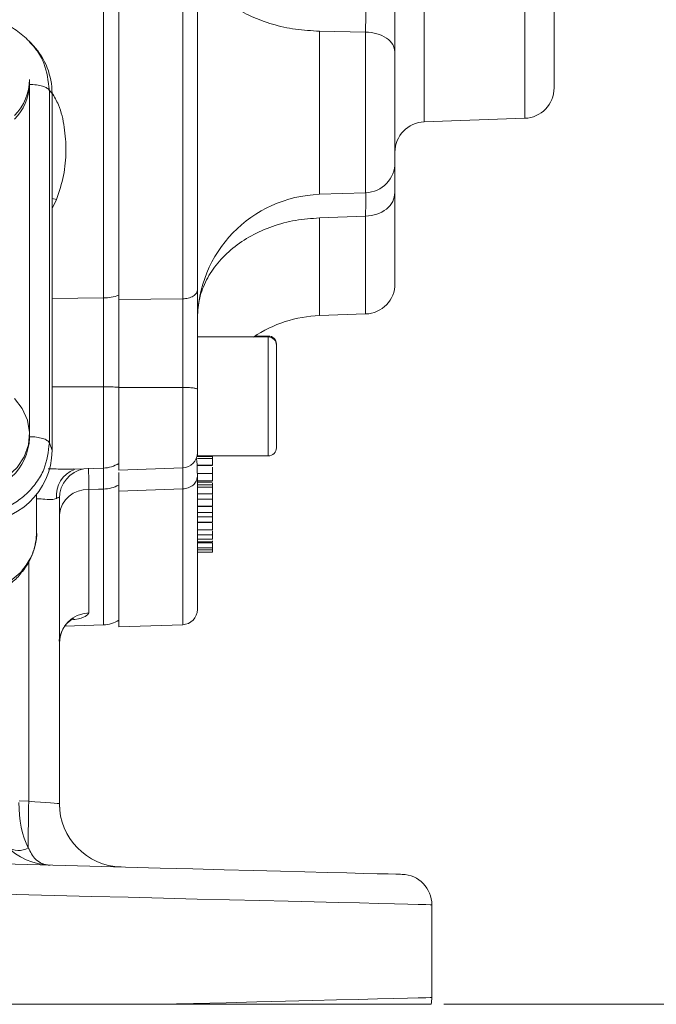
# Model space of a CAD drawing. Header units: inches. Extents: x 0.3 to 33.9, y 0.2 to 21.6.
# Tile 12 of 23: x 25.2 to 27.7, y 5 to 8.9. Entities that reach past the tile are written whole.
import ezdxf

# ---------------------------------------------------------------- set-up
doc = ezdxf.new("R2010")
doc.units = ezdxf.units.IN
doc.header["$MEASUREMENT"] = 0
doc.layers.add('SLD-0', color=7, linetype='Continuous', lineweight=15)
doc.styles.add('SLDTEXTSTYLE0', font='TXT', dxfattribs={"width": 0.75})
doc.dimstyles.new('SLDDIMSTYLE0', dxfattribs={"dimtxt": 0.25, "dimasz": 0.13, "dimexe": 0, "dimexo": 0.0625, "dimgap": 0.0625, "dimtad": 0, "dimtih": 1, "dimtoh": 1, "dimrnd": 1e-09, "dimzin": 12, "dimdsep": 46, "dimtxsty": 'SLDTEXTSTYLE0', "dimsah": 1, "dimcen": 0.09, "dimadec": 0, "dimazin": 3, "dimtfac": 1, "dimtofl": 0, "dimtmove": 0, "dimatfit": 3, "dimfxl": 1, "dimfrac": 2, "dimtolj": 1, "dimtzin": 12, "dimarcsym": 0})

# ---------------------------------------------------------------- blocks, each defined once
blk = doc.blocks.new('_D_10')
at = {"layer": 'SLD-0'}
for p, q in [((27.2357, 11.2786), (29.0613, 11.2786)), ((28.9363, 11.2786), (28.9363, 8.5626)), ((28.4572, 8.1886), (28.4064, 8.1886)), ((28.4064, 8.1886), (28.4064, 7.7917)), ((29.4154, 8.1886), (29.4662, 8.1886)), ((29.4662, 8.1886), (29.4662, 7.7917)), ((28.4064, 7.7917), (28.4572, 7.7917)), ((29.4662, 7.7917), (29.4154, 7.7917)), ((28.9363, 5.0249), (28.9363, 7.7409)), ((26.866, 5.0249), (29.0613, 5.0249))]:
    blk.add_line(p, q, dxfattribs=at)
for points in [[(28.9363, 11.2786), (28.9163, 11.1486), (28.9563, 11.1486)], [(28.9363, 5.0249), (28.9563, 5.1549), (28.9163, 5.1549)]]:
    blk.add_solid(points, dxfattribs=at)
at = {"layer": 'SLD-0', "char_height": 0.25, "attachment_point": 1, "style": 'SLDTEXTSTYLE0'}
for s, insert in [('6.25', (28.5114, 8.5616, -2.4475)), ('158.8', (28.5206, 8.114, -2.4475))]:
    blk.add_mtext(s, dxfattribs=dict(at, insert=insert))
blk = doc.blocks.new('_D_11')
at = {"layer": 'SLD-0'}
for p, q in [((23.369, 12.6045), (30.951, 12.6045)), ((30.826, 12.6045), (30.826, 9.2256)), ((30.3469, 8.8515), (30.2962, 8.8515)), ((30.2962, 8.8515), (30.2962, 8.4547)), ((31.3051, 8.8515), (31.3559, 8.8515)), ((31.3559, 8.8515), (31.3559, 8.4547)), ((30.2962, 8.4547), (30.3469, 8.4547)), ((31.3559, 8.4547), (31.3051, 8.4547)), ((30.826, 5.0249), (30.826, 8.4039)), ((26.866, 5.0249), (30.951, 5.0249))]:
    blk.add_line(p, q, dxfattribs=at)
for points in [[(30.826, 12.6045), (30.806, 12.4745), (30.846, 12.4745)], [(30.826, 5.0249), (30.846, 5.1549), (30.806, 5.1549)]]:
    blk.add_solid(points, dxfattribs=at)
at = {"layer": 'SLD-0', "char_height": 0.25, "attachment_point": 1, "style": 'SLDTEXTSTYLE0'}
for s, insert in [('7.58', (30.4012, 9.2246, -2.4475)), ('192.5', (30.4104, 8.7769, -2.4475))]:
    blk.add_mtext(s, dxfattribs=dict(at, insert=insert))

msp = doc.modelspace()

# ---------------------------------------------------------------- linework, layer by layer
at = {"color": 7, "linetype": 'Continuous', "lineweight": 15}
for p, q in [((25.5232, 7.8117), (25.5232, 11.2374)), ((25.5835, 11.239), (25.5835, 7.8054)), ((25.8356, 11.2364), (25.8356, 7.808)), ((26.5577, 8.8609), (26.376, 8.864)), ((25.2342, 8.8183), (25.2292, 8.824)), ((25.2467, 8.8067), (25.2353, 8.8193)), ((25.231, 8.6594), (25.231, 8.6737)), ((25.2309, 8.6542), (25.231, 8.6594)), ((25.3096, 7.2406), (25.3096, 8.6305)), ((25.32, 8.619), (25.3096, 8.6305)), ((25.32, 7.2098), (25.32, 8.619)), ((26.7893, 8.5067), (27.1857, 8.5205)), ((26.376, 8.2207), (26.5577, 8.227)), ((26.5577, 8.1339), (26.376, 8.1275)), ((25.8356, 7.808), (25.5835, 7.8054)), ((26.376, 7.7422), (26.5577, 7.7486)), ((26.1735, 7.6577), (25.8935, 7.6577)), ((25.8935, 7.1887), (25.8935, 7.6577)), ((26.1735, 7.6616), (26.1208, 7.6616)), ((25.8356, 7.4589), (25.5835, 7.4588)), ((25.5835, 7.4588), (25.5835, 7.1323)), ((25.231, 7.259), (25.231, 7.2734)), ((25.32, 7.2098), (25.3096, 7.2406)), ((25.8935, 7.1887), (26.1735, 7.1887)), ((25.9535, 7.1867), (25.8935, 7.1867)), ((25.9535, 7.1785), (25.8935, 7.1785)), ((25.9535, 7.1521), (25.8935, 7.1521)), ((25.8935, 7.1508), (25.9535, 7.1508)), ((25.4064, 7.1364), (25.5232, 7.1405)), ((25.5835, 7.1323), (25.8356, 7.1411)), ((25.8935, 7.12), (25.8935, 7.1077)), ((25.8935, 7.1187), (25.9535, 7.1187)), ((25.5835, 7.0733), (25.5835, 7.0496)), ((25.8935, 7.0906), (25.9535, 7.0906)), ((25.8935, 7.0852), (25.9535, 7.0852)), ((25.9535, 7.0746), (25.8935, 7.0746)), ((25.9535, 7.0763), (25.9535, 7.0814)), ((25.259, 7.0365), (25.259, 7.0277)), ((25.4648, 7.0559), (25.4648, 6.5691)), ((25.8356, 7.0584), (25.5835, 7.0496)), ((25.5835, 7.0496), (25.5835, 6.5137)), ((25.9535, 7.0646), (25.8935, 7.0646)), ((25.9535, 7.0392), (25.8935, 7.0392)), ((25.8935, 7.0388), (25.9535, 7.0388)), ((25.9535, 7.018), (25.9535, 7.0367)), ((25.259, 6.8875), (25.259, 7.0277)), ((25.349, 7.0213), (25.349, 5.8166)), ((25.8935, 7.018), (25.9535, 7.018)), ((25.8935, 6.9904), (25.9535, 6.9904)), ((25.8935, 6.9899), (25.9535, 6.9899)), ((25.9535, 6.9892), (25.8935, 6.9892)), ((25.8935, 6.9655), (25.9535, 6.9655)), ((25.9535, 6.9655), (25.9535, 6.9881)), ((25.8935, 6.948), (25.9535, 6.948)), ((25.9535, 6.9273), (25.8935, 6.9273)), ((25.9535, 6.9254), (25.8935, 6.9254)), ((25.8935, 6.8967), (25.9535, 6.8967)), ((25.8935, 6.8767), (25.9535, 6.8767)), ((25.9535, 6.9), (25.9535, 6.9021)), ((25.9535, 6.8598), (25.8935, 6.8598)), ((25.8935, 6.8495), (25.9535, 6.8495)), ((25.8935, 6.8462), (25.9535, 6.8462)), ((25.9535, 6.8259), (25.8935, 6.8259)), ((25.9535, 6.8177), (25.8935, 6.8177)), ((25.9535, 6.8087), (25.8935, 6.8087)), ((25.1323, 6.6753), (25.194, 6.7268)), ((25.3706, 6.5162), (25.5232, 6.5215)), ((25.5835, 6.5137), (25.8356, 6.5225)), ((25.1896, 5.8271), (25.2283, 5.8261)), ((26.819, 5.4176), (26.819, 5.0514)), ((25.7424, 5.0249), (24.8713, 5.0249))]:
    msp.add_line(p, q, dxfattribs=at)
at = {"color": 8, "linetype": 'Continuous', "lineweight": 15}
for p, q in [((26.7893, 10.4305), (26.7893, 8.5067)), ((27.1857, 10.4216), (27.1857, 8.5205)), ((26.376, 8.864), (26.376, 8.2207)), ((26.5577, 8.227), (26.5577, 8.8609)), ((25.2308, 7.2817), (25.2308, 8.651)), ((25.3379, 8.1995), (25.32, 8.1643)), ((26.376, 8.1275), (26.376, 7.7422)), ((26.5577, 7.7486), (26.5577, 8.1339)), ((25.32, 7.8095), (25.5232, 7.8117)), ((26.1735, 7.6577), (26.1735, 7.6616)), ((26.1735, 7.1887), (26.1735, 7.6577)), ((25.5232, 7.4615), (25.32, 7.4615)), ((25.5232, 7.1405), (25.5232, 7.4615)), ((25.8356, 7.4589), (25.8356, 7.1411)), ((25.5232, 6.5215), (25.5232, 7.0579)), ((25.8356, 7.0584), (25.8356, 6.5225)), ((25.2283, 5.8261), (25.2283, 6.7723))]:
    msp.add_line(p, q, dxfattribs=at)
at = {"color": 8, "linetype": 'Continuous', "lineweight": 15, "flags": 128}
for points in [[(25.3379, 8.1995), (25.3208, 8.2038), (25.32, 8.204)], [(25.194, 6.7268), (25.1961, 6.7245), (25.1963, 6.7241)]]:
    msp.add_lwpolyline(points, dxfattribs=at)
at = {"color": 7, "linetype": 'Continuous', "lineweight": 15, "flags": 128}
for points in [[(24.854, 7.1185), (24.8968, 7.0897), (24.9455, 7.071), (24.9977, 7.0635), (25.0502, 7.0674), (25.1004, 7.0827), (25.1453, 7.1084), (25.1826, 7.1433), (25.2102, 7.1852), (25.2266, 7.232), (25.2308, 7.2811), (25.2227, 7.3298), (25.2027, 7.3753), (25.1719, 7.4153)], [(25.5232, 7.0579), (25.5032, 7.0572), (25.4648, 7.0559)], [(25.2283, 5.8261), (25.2521, 5.8242), (25.2748, 5.8224), (25.2957, 5.8208), (25.3139, 5.8193), (25.3288, 5.8182), (25.3399, 5.8173), (25.3467, 5.8168), (25.349, 5.8166)], [(24.8713, 5.5855), (25.0238, 5.5816), (25.1749, 5.5776), (25.3237, 5.5737), (25.4692, 5.5699), (25.6104, 5.5662), (25.7464, 5.5626), (25.8763, 5.5592), (25.9992, 5.556), (26.1143, 5.553), (26.221, 5.5502), (26.3183, 5.5477), (26.4058, 5.5454), (26.4829, 5.5433), (26.5489, 5.5416), (26.6036, 5.5402), (26.6465, 5.5391), (26.6773, 5.5383), (26.6959, 5.5378), (26.7021, 5.5376)], [(26.819, 5.4176), (26.813, 5.4178), (26.7952, 5.4182), (26.7655, 5.419), (26.7243, 5.42), (26.6717, 5.4213), (26.6081, 5.4228), (26.5338, 5.4247), (26.4492, 5.4267), (26.355, 5.4291), (26.2516, 5.4316), (26.1396, 5.4344), (26.0198, 5.4373), (25.8928, 5.4404), (25.7595, 5.4437), (25.6205, 5.4471), (25.4767, 5.4507), (25.329, 5.4543), (25.1783, 5.458), (25.0254, 5.4618), (24.8713, 5.4656)], [(25.7424, 5.0249), (25.8777, 5.0283), (26.0066, 5.0314), (26.1282, 5.0344), (26.2419, 5.0372), (26.347, 5.0398), (26.4428, 5.0422), (26.5288, 5.0443), (26.6044, 5.0462), (26.6691, 5.0478), (26.7226, 5.0491), (26.7646, 5.0501), (26.7947, 5.0508), (26.8129, 5.0513), (26.819, 5.0514)]]:
    msp.add_lwpolyline(points, dxfattribs=at)
at = {"color": 7, "linetype": 'Continuous', "lineweight": 15}
for centre, radius, start, end in [((25.0291, 8.6746), 0.2019, 315.0052, 359.767), ((25.0279, 8.6608), 0.2031, 315.1301, 357.2496), ((27.1815, 8.6404), 0.12, 272, 0), ((26.7935, 8.3867), 0.12, 92, 180), ((26.5535, 8.3469), 0.12, 272, 0), ((26.3935, 7.721), 0.5, 92, 180), ((26.5535, 7.8685), 0.12, 272, 0), ((25.5207, 8.001), 0.1893, 270.7384, 289.3568), ((26.3935, 7.2425), 0.5, 92, 123.8721), ((26.1735, 7.6296), 0.032, 0, 90), ((26.1735, 7.6257), 0.032, 0, 90), ((25.5215, 6.6748), 0.7868, 85.4841, 89.881), ((25.0129, 7.2669), 0.2182, 266.7037, 357.9341), ((25.8335, 7.2011), 0.06, 272, 0), ((26.1735, 7.2207), 0.032, 270, 0), ((25.519, 7.2604), 0.12, 272, 302.5136), ((25.5198, 7.1969), 0.139, 271.378, 297.2493), ((25.4584, 6.946), 0.11, 86.6799, 174.0954), ((25.4679, 6.4502), 0.1189, 91.5047, 179.541), ((25.8335, 6.5825), 0.06, 272, 0), ((25.519, 6.6414), 0.12, 272, 302.5136), ((25.319, 5.8239), 0.25, 180, 268.5), ((30.433, 5.6776), 5.2068, 178.3662, 180.3831), ((25.599, 5.8166), 0.25, 180, 268.5), ((25.187, 5.705), 0.0736, 234.6855, 302.3147), ((26.699, 5.4176), 0.12, 0, 88.5), ((26.699, 5.0514), 0.12, 347.2426, 0)]:
    msp.add_arc(centre, radius, start, end, dxfattribs=at)
at = {"color": 8, "linetype": 'Continuous', "lineweight": 15}
for centre, radius, start, end in [((25.4478, 7.0313), 0.111, 110.7597, 185.2596), ((25.4681, 7.0207), 0.1192, 100.7882, 179.7509)]:
    msp.add_arc(centre, radius, start, end, dxfattribs=at)
at = {"color": 7, "linetype": 'Continuous', "lineweight": 15}
for centre, major_axis, ratio, start_param, end_param in [((25.0011, 8.6101), (0.313, 0.0656), 0.927683, 6.091166, 6.782759), ((25.0011, 7.2188), (0.313, -0.0656), 0.927683, 4.934566, 6.475204), ((25.319, 5.8239), (0.0065, 0.2499), 0.517444, 1.596976, 2.39489)]:
    msp.add_ellipse(centre, major_axis=major_axis, ratio=ratio, start_param=start_param, end_param=end_param, dxfattribs=at)
for points, knots in [([(25.8935, 11.2022), (25.8935, 11.1224), (25.8935, 10.9614), (25.8935, 10.6994), (25.8935, 10.4217), (25.8935, 10.1298), (25.8935, 9.8281), (25.8935, 9.5218), (25.8935, 9.2155), (25.8935, 8.9138), (25.8935, 8.6221), (25.8935, 8.3446), (25.8935, 8.0829), (25.8935, 7.922), (25.8935, 7.8423)], [0, 0, 0, 0, 0.079937, 0.161332, 0.244098, 0.328859, 0.414198, 0.5, 0.585797, 0.671136, 0.755901, 0.838663, 0.920061, 1, 1, 1, 1]), ([(27.3015, 10.3144), (27.3015, 10.2914), (27.3015, 10.2445), (27.3015, 10.1479), (27.3015, 10.0324), (27.3015, 9.8996), (27.3015, 9.7557), (27.3015, 9.6072), (27.3015, 9.4606), (27.3015, 9.3192), (27.3015, 9.183), (27.3015, 9.0527), (27.3015, 8.932), (27.3015, 8.8271), (27.3015, 8.7429), (27.3015, 8.6832), (27.3015, 8.6469), (27.3015, 8.6426), (27.3015, 8.6405)], [0, 0, 0, 0, 0.059446, 0.121453, 0.185292, 0.250088, 0.314884, 0.378723, 0.440729, 0.500175, 0.559621, 0.621628, 0.685467, 0.750263, 0.815059, 0.878898, 0.940904, 1, 1, 1, 1]), ([(26.5577, 8.8609), (26.5577, 8.8803), (26.5579, 8.9165), (26.5581, 8.9852), (26.5581, 9.0486), (26.5581, 9.1039), (26.558, 9.1373), (26.5579, 9.175), (26.5578, 9.2156), (26.5577, 9.2471), (26.5577, 9.2603)], [0, 0, 0, 0, 0.173075, 0.322557, 0.542416, 0.642138, 0.716632, 0.777709, 0.906675, 1, 1, 1, 1]), ([(26.6735, 8.7829), (26.6735, 8.8182), (26.6735, 8.8889), (26.6735, 9.0135), (26.6735, 9.1452), (26.6735, 9.2338), (26.6735, 9.2781)], [0, 0, 0, 0, 0.249422, 0.498998, 0.749373, 1, 1, 1, 1]), ([(25.8935, 9.1879), (25.8952, 9.1671), (25.8988, 9.1257), (25.9272, 9.0657), (25.9715, 9.0103), (26.0316, 8.9614), (26.1049, 8.9208), (26.1889, 8.8902), (26.2803, 8.8697), (26.3441, 8.8659), (26.376, 8.864)], [0, 0, 0, 0, 0.125, 0.25, 0.375, 0.5, 0.625, 0.75, 0.875, 1, 1, 1, 1]), ([(25.2355, 8.819), (25.2195, 8.8345), (25.1874, 8.8655), (25.1281, 8.8971), (25.0649, 8.917), (25.0216, 8.9193), (25.0003, 8.9204)], [0, 0, 0, 0, 0.256761, 0.510731, 0.759485, 1, 1, 1, 1]), ([(26.6735, 8.7829), (26.6717, 8.7929), (26.6683, 8.8129), (26.6417, 8.8383), (26.6036, 8.8565), (26.573, 8.8594), (26.5577, 8.8609)], [0, 0, 0, 0, 0.2500003, 0.5000001, 0.75, 1, 1, 1, 1]), ([(26.6735, 8.3497), (26.6735, 8.349), (26.6735, 8.3463), (26.6735, 8.368), (26.6735, 8.4128), (26.6735, 8.4769), (26.6735, 8.5528), (26.6735, 8.6355), (26.6735, 8.717), (26.6735, 8.7613), (26.6735, 8.7829)], [0, 0, 0, 0, 0.050129, 0.1886209, 0.3271129, 0.4590808, 0.5910484, 0.7295404, 0.8680326, 1, 1, 1, 1]), ([(25.3096, 8.6305), (25.307, 8.6337), (25.3019, 8.6401), (25.2832, 8.6478), (25.2588, 8.6531), (25.2402, 8.6538), (25.2309, 8.6542)], [0, 0, 0, 0, 0.249999, 0.500001, 0.750001, 1, 1, 1, 1]), ([(26.6735, 8.3383), (26.6735, 8.3268), (26.6735, 8.3021), (26.6735, 8.2536), (26.6735, 8.2278)], [0, 0, 0, 0, 0.466608, 1, 1, 1, 1]), ([(26.6735, 8.2278), (26.6717, 8.2158), (26.6683, 8.1917), (26.6417, 8.1611), (26.6036, 8.1392), (26.573, 8.1357), (26.5577, 8.1339)], [0, 0, 0, 0, 0.25, 0.5, 0.75, 1, 1, 1, 1]), ([(26.5577, 8.1339), (26.5577, 8.1485), (26.5579, 8.1757), (26.558, 8.2079), (26.5581, 8.2204), (26.5581, 8.2272)], [0, 0, 0, 0, 0.343487, 0.640152, 1, 1, 1, 1]), ([(26.6735, 7.8686), (26.6735, 7.8707), (26.6735, 7.8748), (26.6735, 7.9089), (26.6735, 7.962), (26.6735, 8.0344), (26.6735, 8.1216), (26.6735, 8.1927), (26.6735, 8.2278)], [0, 0, 0, 0, 0.171598, 0.343438, 0.513834, 0.679307, 0.84143, 1, 1, 1, 1]), ([(25.8935, 7.7359), (25.8952, 7.7609), (25.8988, 7.8111), (25.9272, 7.8836), (25.9715, 7.9506), (26.0316, 8.0098), (26.1049, 8.0589), (26.1889, 8.0959), (26.2803, 8.1207), (26.3441, 8.1253), (26.376, 8.1275)], [0, 0, 0, 0, 0.125, 0.25, 0.375, 0.5, 0.625, 0.75, 0.875, 1, 1, 1, 1]), ([(25.5232, 7.4615), (25.5232, 7.4917), (25.5234, 7.553), (25.5235, 7.6441), (25.5234, 7.7327), (25.5232, 7.785), (25.5232, 7.8117)], [0, 0, 0, 0, 0.245724, 0.500002, 0.745723, 1, 1, 1, 1]), ([(25.8935, 7.8423), (25.8926, 7.8379), (25.8909, 7.8291), (25.8776, 7.818), (25.8585, 7.81), (25.8432, 7.8087), (25.8356, 7.808)], [0, 0, 0, 0, 0.25, 0.5, 0.750001, 1, 1, 1, 1]), ([(25.8935, 7.8423), (25.8935, 7.8131), (25.8935, 7.7547), (25.8935, 7.6564), (25.8935, 7.5542), (25.8935, 7.4856), (25.8935, 7.4513)], [0, 0, 0, 0, 0.250005, 0.500038, 0.75, 1, 1, 1, 1]), ([(25.5835, 7.8054), (25.5835, 7.7777), (25.5835, 7.7264), (25.5835, 7.6418), (25.5835, 7.5535), (25.5835, 7.4919), (25.5835, 7.4588)], [0, 0, 0, 0, 0.266835, 0.494114, 0.727989, 1, 1, 1, 1]), ([(25.8356, 7.808), (25.8356, 7.7845), (25.8357, 7.7425), (25.8357, 7.6797), (25.8357, 7.6261), (25.8357, 7.5808), (25.8357, 7.5364), (25.8356, 7.4973), (25.8356, 7.4703), (25.8356, 7.4589)], [0, 0, 0, 0, 0.227168, 0.405662, 0.543405, 0.681947, 0.778223, 0.906866, 1, 1, 1, 1]), ([(26.2055, 7.2207), (26.2055, 7.2234), (26.2055, 7.2275), (26.2055, 7.2528), (26.2055, 7.2789), (26.2055, 7.3114), (26.2055, 7.3585), (26.2055, 7.4232), (26.2055, 7.4878), (26.2055, 7.535), (26.2055, 7.5674), (26.2055, 7.5936), (26.2055, 7.6188), (26.2055, 7.623), (26.2055, 7.6257)], [0, 0, 0, 0, 0.119728, 0.184181, 0.25, 0.31582, 0.380272, 0.5, 0.619728, 0.68418, 0.75, 0.815819, 0.880272, 1, 1, 1, 1]), ([(25.8935, 7.4513), (25.8926, 7.4523), (25.8909, 7.4543), (25.8776, 7.4567), (25.8585, 7.4585), (25.8432, 7.4588), (25.8356, 7.4589)], [0, 0, 0, 0, 0.25, 0.5, 0.750001, 1, 1, 1, 1]), ([(25.8935, 7.4513), (25.8935, 7.4347), (25.8935, 7.4008), (25.8935, 7.3506), (25.8935, 7.3044), (25.8935, 7.2647), (25.8935, 7.2329), (25.8935, 7.2115), (25.8935, 7.2011), (25.8935, 7.2022), (25.8935, 7.2025)], [0, 0, 0, 0, 0.132736, 0.269009, 0.405283, 0.538018, 0.670754, 0.807027, 0.943301, 1, 1, 1, 1]), ([(25.2309, 7.2643), (25.2402, 7.2639), (25.2588, 7.2633), (25.2832, 7.258), (25.3019, 7.2503), (25.307, 7.2438), (25.3096, 7.2406)], [0, 0, 0, 0, 0.25, 0.500001, 0.7499994, 1, 1, 1, 1]), ([(25.0003, 6.9519), (25.0393, 6.9565), (25.0995, 6.9636), (25.1712, 7.0003), (25.2201, 7.0374), (25.2597, 7.0829), (25.2985, 7.1494), (25.3052, 7.2047), (25.3096, 7.2406)], [0, 0, 0, 0, 0.2404185, 0.3711734, 0.5000001, 0.6288306, 0.7595817, 1, 1, 1, 1]), ([(25.9535, 7.1866), (25.9535, 7.1858), (25.9535, 7.1846), (25.9535, 7.1813), (25.9535, 7.1792), (25.9535, 7.1785)], [0, 0, 0, 0, 0.558219, 0.836384, 1, 1, 1, 1]), ([(25.8934, 7.12), (25.8934, 7.1219), (25.8934, 7.131), (25.8931, 7.1439), (25.8925, 7.1583), (25.8913, 7.1718), (25.8902, 7.178), (25.8886, 7.1786), (25.8881, 7.1788)], [0, 0, 0, 0, 0.049485, 0.240704, 0.409256, 0.616844, 0.879437, 1, 1, 1, 1]), ([(25.9535, 7.1521), (25.9535, 7.1531), (25.9535, 7.1555), (25.9535, 7.1615), (25.9535, 7.1681), (25.9535, 7.1741), (25.9535, 7.1771), (25.9535, 7.1785)], [0, 0, 0, 0, 0.15671, 0.401173, 0.666268, 0.851907, 1, 1, 1, 1]), ([(25.9535, 7.155), (25.9535, 7.1562), (25.9535, 7.1608), (25.9535, 7.1664), (25.9535, 7.1703), (25.9535, 7.1709)], [0, 0, 0, 0, 0.227919, 0.866948, 1, 1, 1, 1]), ([(25.4645, 7.1399), (25.4645, 7.1341), (25.4645, 7.1221), (25.4646, 7.0902), (25.4647, 7.0645), (25.4648, 7.0559)], [0, 0, 0, 0, 0.3901521, 0.7938245, 1, 1, 1, 1]), ([(25.5835, 7.1231), (25.5835, 7.1157), (25.5835, 7.099), (25.5835, 7.0671), (25.5835, 7.0496)], [0, 0, 0, 0, 0.44833, 1, 1, 1, 1]), ([(25.9535, 7.1187), (25.9535, 7.1224), (25.9535, 7.1302), (25.9535, 7.1392), (25.9535, 7.144)], [0, 0, 0, 0, 0.470331, 1, 1, 1, 1]), ([(25.9535, 7.0906), (25.9535, 7.0926), (25.9535, 7.0966), (25.9535, 7.1053), (25.9535, 7.1137), (25.9535, 7.1187)], [0, 0, 0, 0, 0.292399, 0.585084, 1, 1, 1, 1]), ([(25.8935, 7.1077), (25.8926, 7.1014), (25.8909, 7.0888), (25.8776, 7.0727), (25.8585, 7.0612), (25.8432, 7.0594), (25.8356, 7.0584)], [0, 0, 0, 0, 0.25, 0.499998, 0.750001, 1, 1, 1, 1]), ([(25.8935, 7.1077), (25.8935, 7.0556), (25.8935, 6.9503), (25.8935, 6.8223), (25.8935, 6.7171), (25.8935, 6.6405), (25.8935, 6.5915), (25.8935, 6.5856), (25.8935, 6.5826)], [0, 0, 0, 0, 0.1601203, 0.3231633, 0.488952, 0.6587352, 0.829677, 1, 1, 1, 1]), ([(25.9535, 7.0745), (25.9535, 7.0744), (25.9535, 7.074), (25.9535, 7.0714), (25.9535, 7.0677), (25.9535, 7.0655), (25.9535, 7.0646)], [0, 0, 0, 0, 0.046292, 0.584064, 0.845956, 1, 1, 1, 1]), ([(25.9535, 7.0392), (25.9535, 7.04), (25.9535, 7.0421), (25.9535, 7.0477), (25.9535, 7.0541), (25.9535, 7.0601), (25.9535, 7.0632), (25.9535, 7.0646)], [0, 0, 0, 0, 0.156704, 0.401171, 0.666271, 0.851911, 1, 1, 1, 1]), ([(25.349, 7.0213), (25.3487, 7.0226), (25.348, 7.026), (25.3431, 7.0246), (25.3384, 7.0218), (25.3373, 7.0211)], [0, 0, 0, 0, 0.344921, 0.848483, 1, 1, 1, 1]), ([(25.9535, 6.9904), (25.9535, 6.991), (25.9535, 6.9924), (25.9535, 6.9973), (25.9535, 7.0045), (25.9535, 7.0121), (25.9535, 7.0165), (25.9535, 7.018)], [0, 0, 0, 0, 0.122482, 0.301751, 0.577694, 0.860682, 1, 1, 1, 1]), ([(25.9535, 6.948), (25.9535, 6.9494), (25.9535, 6.9532), (25.9535, 6.959), (25.9535, 6.9633), (25.9535, 6.9655)], [0, 0, 0, 0, 0.218058, 0.607466, 1, 1, 1, 1]), ([(25.9535, 6.948), (25.9535, 6.947), (25.9535, 6.9442), (25.9535, 6.9383), (25.9535, 6.9328), (25.9535, 6.9287), (25.9535, 6.9277), (25.9535, 6.9273)], [0, 0, 0, 0, 0.116759, 0.316946, 0.68746, 0.87094, 1, 1, 1, 1]), ([(25.9535, 6.9283), (25.9535, 6.9279), (25.9535, 6.927), (25.9535, 6.9269), (25.9535, 6.9272), (25.9535, 6.9273)], [0, 0, 0, 0, 0.401258, 0.891947, 1, 1, 1, 1]), ([(25.9535, 6.8967), (25.9535, 6.8972), (25.9535, 6.8983), (25.9535, 6.903), (25.9535, 6.9114), (25.9535, 6.9188), (25.9535, 6.9232)], [0, 0, 0, 0, 0.127601, 0.300961, 0.585427, 1, 1, 1, 1]), ([(25.194, 6.7268), (25.2069, 6.7431), (25.2358, 6.7797), (25.2561, 6.8364), (25.2582, 6.8742), (25.259, 6.8875)], [0, 0, 0, 0, 0.342388, 0.768147, 1, 1, 1, 1]), ([(25.1955, 6.7247), (25.2013, 6.7312), (25.2177, 6.7496), (25.2384, 6.7868), (25.2541, 6.8346), (25.2607, 6.8696), (25.2589, 6.8869), (25.2589, 6.8872)], [0, 0, 0, 0, 0.144345, 0.411585, 0.70387, 0.995286, 1, 1, 1, 1]), ([(25.9535, 6.8967), (25.9535, 6.8964), (25.9535, 6.8962), (25.9535, 6.8966), (25.9535, 6.8967)], [0, 0, 0, 0, 0.937551, 1, 1, 1, 1]), ([(25.9535, 6.8767), (25.9535, 6.8771), (25.9535, 6.878), (25.9535, 6.8822), (25.9535, 6.8872), (25.9535, 6.8914), (25.9535, 6.8926)], [0, 0, 0, 0, 0.176819, 0.435893, 0.828517, 1, 1, 1, 1]), ([(25.9535, 6.8598), (25.9535, 6.8603), (25.9535, 6.8614), (25.9535, 6.8658), (25.9535, 6.8713), (25.9535, 6.8769), (25.9535, 6.8802), (25.9535, 6.8816)], [0, 0, 0, 0, 0.156715, 0.401172, 0.666281, 0.851915, 1, 1, 1, 1]), ([(25.9535, 6.8495), (25.9535, 6.8498), (25.9535, 6.8501), (25.9535, 6.8531), (25.9535, 6.8532)], [0, 0, 0, 0, 0.944073, 1, 1, 1, 1]), ([(25.9535, 6.8259), (25.9535, 6.8283), (25.9535, 6.8318), (25.9535, 6.8392), (25.9535, 6.8436), (25.9535, 6.8459), (25.9535, 6.8462)], [0, 0, 0, 0, 0.5037804, 0.7373831, 0.9718397, 1, 1, 1, 1]), ([(25.9535, 6.8259), (25.9535, 6.8251), (25.9535, 6.8238), (25.9535, 6.8208), (25.9535, 6.8187), (25.9535, 6.8177)], [0, 0, 0, 0, 0.409659, 0.692678, 1, 1, 1, 1]), ([(25.9535, 6.8087), (25.9535, 6.8088), (25.9535, 6.8091), (25.9535, 6.8108), (25.9535, 6.8133), (25.9535, 6.8158), (25.9535, 6.8171), (25.9535, 6.8177)], [0, 0, 0, 0, 0.142214, 0.370298, 0.705484, 0.875863, 1, 1, 1, 1]), ([(25.1439, 6.6763), (25.1483, 6.6795), (25.1664, 6.6927), (25.1849, 6.7087), (25.1956, 6.7236), (25.1962, 6.7243)], [0, 0, 0, 0, 0.2306492, 0.9589873, 1, 1, 1, 1]), ([(25.3491, 6.4515), (25.349, 6.4517), (25.3474, 6.4632), (25.3532, 6.4851), (25.3653, 6.5114), (25.3808, 6.5298), (25.3947, 6.5407), (25.4044, 6.5457), (25.4051, 6.5459), (25.4054, 6.546)], [0, 0, 0, 0, 0.004138, 0.229729, 0.42119, 0.590603, 0.741539, 0.881243, 1, 1, 1, 1]), ([(25.349, 5.8166), (25.3491, 5.8076), (25.3492, 5.7986), (25.3492, 5.805), (25.3492, 5.805)], [0, 0, 0, 0, 0.999969, 1, 1, 1, 1]), ([(25.3124, 5.574), (25.3123, 5.574), (25.3122, 5.574), (25.312, 5.574), (25.3118, 5.574), (25.3113, 5.574), (25.3105, 5.5741), (25.3089, 5.5741), (25.3062, 5.5743), (25.3013, 5.5749), (25.2926, 5.5764), (25.2766, 5.5814), (25.2636, 5.5895), (25.2436, 5.6077), (25.2347, 5.6259), (25.2263, 5.6428)], [0, 0, 0, 0, 0.0032579, 0.0038929, 0.0048538, 0.008644, 0.0153972, 0.0274457, 0.0489834, 0.0876444, 0.1577036, 0.2876173, 0.5427061, 0.5737491, 1, 1, 1, 1]), ([(26.816, 5.0249), (26.8133, 5.0249), (26.8079, 5.0249), (26.7657, 5.0249), (26.7019, 5.0249), (26.6139, 5.0249), (26.5026, 5.0249), (26.3702, 5.0249), (26.2028, 5.0249), (25.9964, 5.0249), (25.8271, 5.0249), (25.7424, 5.0249)], [0, 0, 0, 0, 0.110362, 0.213754, 0.317476, 0.420866, 0.524226, 0.627917, 0.731274, 0.865638, 1, 1, 1, 1])]:
    msp.add_open_spline(points, degree=3, knots=knots, dxfattribs=at)
at = {"color": 8, "linetype": 'Continuous', "lineweight": 15}
for points, knots in [([(25.3096, 8.6305), (25.305, 8.6672), (25.298, 8.7239), (25.2645, 8.7856), (25.2424, 8.8094), (25.2342, 8.8183)], [0, 0, 0, 0, 0.535498, 0.826735, 1, 1, 1, 1]), ([(25.3199, 8.6211), (25.3289, 8.6056), (25.3537, 8.5631), (25.3699, 8.4841), (25.3775, 8.3904), (25.3683, 8.2934), (25.3482, 8.2311), (25.3379, 8.1995)], [0, 0, 0, 0, 0.119308, 0.326833, 0.540789, 0.767315, 1, 1, 1, 1]), ([(25.3051, 7.1373), (25.3154, 7.1373), (25.3486, 7.1373), (25.3849, 7.1349), (25.4036, 7.1367), (25.4064, 7.137)], [0, 0, 0, 0, 0.276648, 0.893998, 1, 1, 1, 1]), ([(25.5232, 7.0579), (25.5232, 7.0739), (25.5234, 7.1064), (25.5235, 7.1346), (25.5234, 7.1481), (25.5233, 7.1459), (25.5233, 7.1453)], [0, 0, 0, 0, 0.298226, 0.606833, 0.905056, 1, 1, 1, 1]), ([(25.8357, 7.1418), (25.8357, 7.1414), (25.8357, 7.1391), (25.8357, 7.1305), (25.8357, 7.1156), (25.8357, 7.0981), (25.8356, 7.0797), (25.8356, 7.0647), (25.8356, 7.0584)], [0, 0, 0, 0, 0.0601562, 0.2779726, 0.4970528, 0.6492976, 0.8527249, 1, 1, 1, 1]), ([(25.3373, 7.0211), (25.3315, 7.019), (25.325, 7.0165), (25.3069, 7.0162), (25.2884, 7.0184), (25.2672, 7.0193), (25.259, 7.0197)], [0, 0, 0, 0, 0.34001, 0.380694, 0.758306, 1, 1, 1, 1]), ([(25.4648, 6.5691), (25.4616, 6.5644), (25.4554, 6.5549), (25.4293, 6.5463), (25.4067, 6.5432), (25.4051, 6.543)], [0, 0, 0, 0, 0.479244, 0.962677, 1, 1, 1, 1])]:
    msp.add_open_spline(points, degree=3, knots=knots, dxfattribs=at)

# ---------------------------------------------------------------- dimensions: what is measured, and where the dimension line sits
at = {"layer": 'SLD-0'}
for base, p2, picture, middle in [((30.826, 12.6045), (23.319, 12.6045), '_D_11', (30.826, 8.8147)), ((28.9363, 11.2786), (27.1857, 11.2786), '_D_10', (28.9363, 8.1518))]:
    dim = msp.add_linear_dim(base=base, p1=(26.816, 5.0249), p2=p2, angle=90, dimstyle='SLDDIMSTYLE0', dxfattribs=at)
    dim.commit()
    dim.dimension.update_dxf_attribs({"geometry": picture, "text_midpoint": middle, "dimtype": 160})

doc.saveas('drawing.dxf')
